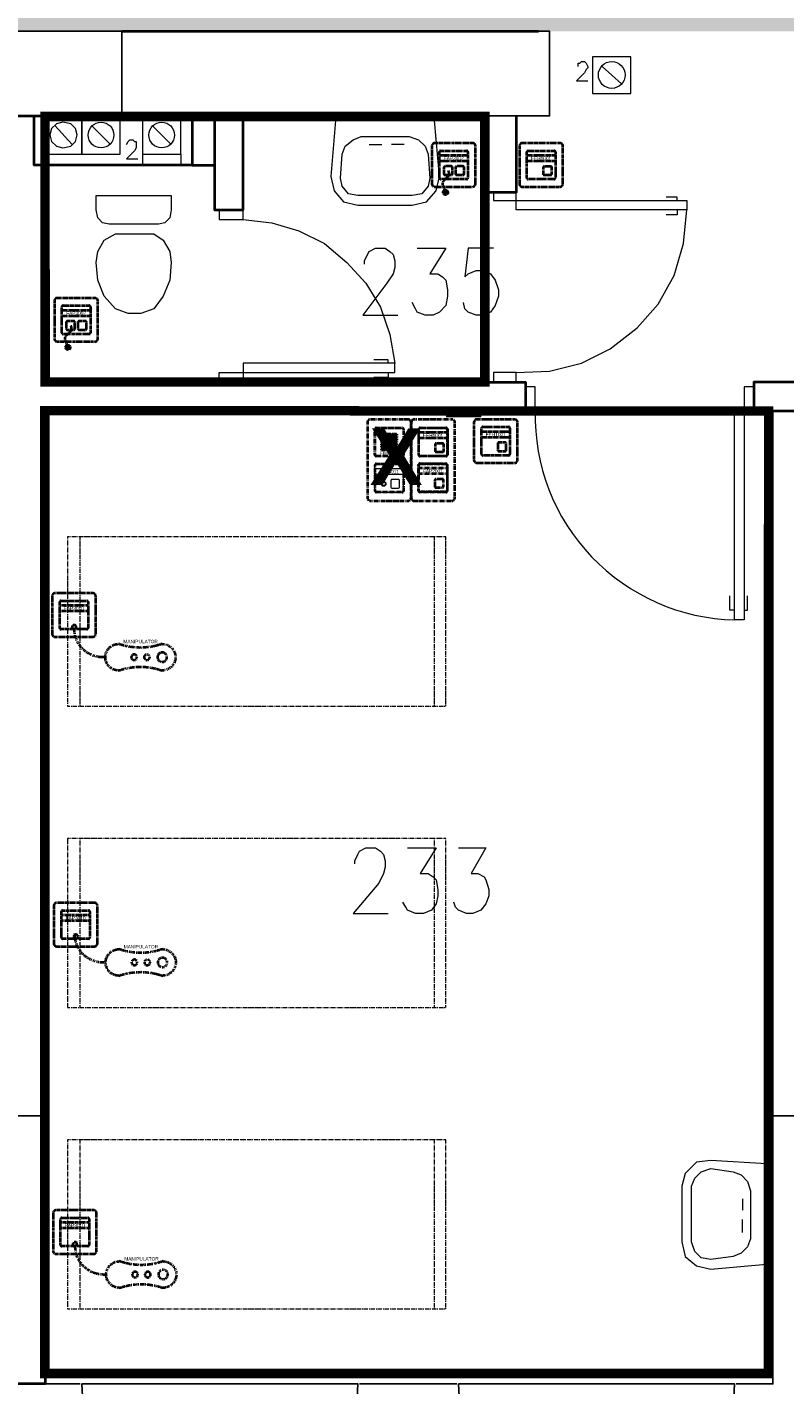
# Model space of a CAD drawing. Header units: millimetres. Extents: x 1 to 17496, y 1 to 30809.
# Tile 185 of 256: x 10078 to 10478, y 20737 to 21454. Entities that reach past the tile are written whole.
import ezdxf
from ezdxf.enums import TextEntityAlignment as Align

# ---------------------------------------------------------------- set-up
doc = ezdxf.new("R2010")
doc.units = ezdxf.units.MM
doc.linetypes.add('BORDER', pattern=[1.75, 0.5, -0.25, 0.5, -0.25, 0, -0.25])
doc.linetypes.add('CENTER', pattern=[2, 1.25, -0.25, 0.25, -0.25])
for name, color, linetype, lineweight in [('0_Przyz_do demontażu', 1, 'CENTER', 40), ('0_Przyz_FAP2001', 1, 'BORDER', 40), ('0_Przyz_FAP3002', 1, 'CENTER', 40), ('0_Przyz_FAP3010', 1, 'CENTER', 40), ('0_Przyz_FEH-1001', 1, 'CENTER', 40), ('0_Przyz_FIM1100', 1, 'BORDER', 40), ('0_Przyz_Manipulator', 1, 'BORDER', 40), ('0_Przyz_Ramka x4', 1, 'BORDER', 40), ('0_Przyz_Sala chorych', 5, 'BORDER', 40), ('0_Przyz_WC pacjenta', 30, 'CENTER', 40), ('0_Przyz_łóżko', 150, 'BORDER', 40), ('2DE_OBJ_ABB-SIGNAL', 7, 'Continuous', 18), ('N_SSP_ewakuacja', 4, 'CENTER', 40)]:
    doc.layers.add(name, color=color, linetype=linetype, lineweight=lineweight)
for name, color, linetype in [('2DE_TXTMARK', 41, 'Continuous'), ('2DE_TXTNUM', 11, 'Continuous'), ('PDF _Geometria', 7, 'Continuous')]:
    doc.layers.add(name, color=color, linetype=linetype)
doc.styles.add('arial', font='arialbd.ttf')
doc.styles.add('CP_ATTR', font='ARIAL.TTF')
doc.styles.add('CP_ELATT', font='ARIAL.TTF')

# ---------------------------------------------------------------- blocks, each defined once
blk = doc.blocks.new('2de_abb_sig_045_1psoxj')
blk.add_lwpolyline([(0, 20), (0, 0, 0.414214), (1.5, -1.5), (21.5, -1.5, 0.414214), (23, 0), (23, 20, 0.414214), (21.5, 21.5), (1.5, 21.5, 0.414214)], format="xyb", close=True)
at = {"flags": 128}
for points in [[(4, 3.1), (4, 16.9)], [(4.6, 17.5), (18.4, 17.5)], [(19, 16.9), (19, 3.1)], [(18.4, 2.5), (4.6, 2.5)]]:
    blk.add_lwpolyline(points, dxfattribs=at)
for centre, start, end in [((4.6, 16.9), 90, 180), ((18.4, 16.9), 0, 90), ((4.6, 3.1), 180, 270), ((18.4, 3.1), 270, 0)]:
    blk.add_arc(centre, 0.6, start, end)
at = {"linetype": 'Continuous', "style": 'CP_ATTR', "flags": 9}
for tag in ['NAME', 'ARTICLE', 'MARK2', 'OTHER1', 'PRODUCT-TYPE', 'ORDER-NO', 'PRODUCER', 'VOLTAGE', 'CURRENT', 'POWER', 'CHARACTER', 'IP', 'OTHER', 'LINK', 'WEIGHT', 'NUMBER', 'GROUP', 'FUNCTION', 'EL-STATUS']:
    blk.add_attdef(tag, text='', height=0.00005, dxfattribs=at).set_placement((0, 0), align=Align.MIDDLE_LEFT)
at = {"layer": '2DE_TXTMARK', "linetype": 'ByBlock', "style": 'CP_ATTR', "width": 0.8, "flags": 8}
blk.add_attdef('MARK1', text='', height=1.8, dxfattribs=at).set_placement((11.5, 27), align=Align.CENTER)
at = {"layer": '2DE_TXTNUM', "style": 'CP_ELATT', "width": 0.8}
blk.add_attdef('TAG', text='', height=2.5, dxfattribs=at).set_placement((11.5, 23), align=Align.CENTER)
blk = doc.blocks.new('2de_abb_sig_012_53oms7o')
at = {"layer": '0_Przyz_FAP3010', "color": 1}
for p, q in [((15, 5), (0, 5)), ((15, 2), (0, 2)), ((6.68, -7.5), (6.68, -5.79)), ((8.63, -7.5), (8.63, -5.79))]:
    blk.add_line(p, q, dxfattribs=at)
at = {"layer": '0_Przyz_FAP3010', "color": 1, "flags": 128}
for points in [[(0.6, 7.5), (14.4, 7.5)], [(0, -6.9), (0, 6.9)], [(15, 6.9), (15, -6.9)], [(14.4, -7.5), (0.6, -7.5)]]:
    blk.add_lwpolyline(points, dxfattribs=at)
at = {"layer": '0_Przyz_FAP3010', "color": 1}
for centre, radius, start, end in [((0.6, 6.9), 0.6, 90, 180), ((14.4, 6.9), 0.6, 0, 90), ((0.6, -6.9), 0.6, 180, 270), ((7.65, -6.54), 1.23, 37.66917, 142.33083), ((14.4, -6.9), 0.6, 270, 0)]:
    blk.add_arc(centre, radius, start, end, dxfattribs=at)
at = {"layer": '0_Przyz_FAP3010', "color": 1, "style": 'CP_ELATT', "width": 0.8}
blk.add_attdef('TAG', text='', height=2.5, dxfattribs=at).set_placement((7.5, 9), align=Align.CENTER)
at = {"layer": '0_Przyz_FAP3010', "color": 1, "linetype": 'ByBlock', "style": 'CP_ATTR', "width": 0.8, "flags": 8}
blk.add_attdef('MARK1', text='', height=1.8, dxfattribs=at).set_placement((7.5, 3.5), align=Align.MIDDLE_CENTER)
at = {"layer": '0_Przyz_FAP3010', "color": 1, "linetype": 'Continuous', "style": 'CP_ATTR', "flags": 9}
for tag in ['NAME', 'ARTICLE', 'MARK2', 'OTHER1', 'PRODUCT-TYPE', 'ORDER-NO', 'PRODUCER', 'VOLTAGE', 'CURRENT', 'POWER', 'CHARACTER', 'IP', 'OTHER', 'LINK', 'WEIGHT', 'NUMBER', 'GROUP', 'FUNCTION', 'EL-STATUS']:
    blk.add_attdef(tag, text='', height=0.00005, dxfattribs=at).set_placement((0, -6.9), align=Align.MIDDLE_LEFT)
blk = doc.blocks.new('2de_abb_sig_011_53jswgj')
blk.add_hatch(color=256).paths.add_polyline_path([(4.43, -14.56, 0.52796), (2.73, -13.39, 1.894083)])
for p, q in [((15, 5), (0, 5)), ((15, 2), (0, 2)), ((2.32, -1.2), (2.32, -4.8)), ((6.38, -0.75), (2.76, -0.75)), ((2.77, -5.25), (6.37, -5.25)), ((4.46, -6.18), (2.81, -7.85)), ((6.82, -4.8), (6.82, -1.2)), ((6.82, -4.35), (6.82, -4.35)), ((8.47, -1.2), (8.47, -4.8)), ((12.53, -0.75), (8.91, -0.75)), ((8.92, -5.25), (12.52, -5.25)), ((12.97, -4.8), (12.97, -1.2)), ((12.97, -4.35), (12.97, -4.35)), ((1.71, -10.8), (3.18, -14.56))]:
    blk.add_line(p, q)
at = {"flags": 128}
for points in [[(0.6, 7.5), (14.4, 7.5)], [(0, -6.9), (0, 6.9)], [(15, 6.9), (15, -6.9)], [(14.4, -7.5), (0.6, -7.5)]]:
    blk.add_lwpolyline(points, dxfattribs=at)
blk.add_circle((3.18, -14.56), 1.25)
for centre, radius, start, end in [((0.6, 6.9), 0.6, 90, 180), ((14.4, 6.9), 0.6, 0, 90), ((0.6, -6.9), 0.6, 180, 270), ((2.77, -1.2), 0.45, 88.75983, 180), ((2.77, -4.8), 0.45, 180, 270), ((2.77, -4.52), 2.36, 315.55137, 40.26904), ((6.37, -1.2), 0.45, 0, 91.24017), ((6.37, -4.8), 0.45, 270, 0), ((8.92, -1.2), 0.45, 88.75983, 180), ((8.92, -4.8), 0.45, 180, 270), ((12.52, -1.2), 0.45, 0, 91.24017), ((12.52, -4.8), 0.45, 270, 0), ((14.4, -6.9), 0.6, 270, 0), ((3.91, -9.94), 2.36, 117.73799, 201.32906)]:
    blk.add_arc(centre, radius, start, end)
at = {"linetype": 'Continuous', "style": 'CP_ATTR', "flags": 9}
for tag in ['NAME', 'ARTICLE', 'MARK2', 'OTHER1', 'PRODUCT-TYPE', 'ORDER-NO', 'PRODUCER', 'VOLTAGE', 'CURRENT', 'POWER', 'CHARACTER', 'IP', 'OTHER', 'LINK', 'WEIGHT', 'NUMBER', 'GROUP', 'FUNCTION', 'EL-STATUS']:
    blk.add_attdef(tag, text='', height=0.00005, dxfattribs=at).set_placement((0, -6.9), align=Align.MIDDLE_LEFT)
at = {"layer": '2DE_TXTMARK', "linetype": 'ByBlock', "style": 'CP_ATTR', "width": 0.8, "flags": 8}
blk.add_attdef('MARK1', text='', height=1.8, dxfattribs=at).set_placement((7.5, 3.5), align=Align.MIDDLE_CENTER)
at = {"layer": '2DE_TXTNUM', "style": 'CP_ELATT', "width": 0.8}
blk.add_attdef('TAG', text='', height=2.5, dxfattribs=at).set_placement((7.5, 9), align=Align.CENTER)
blk = doc.blocks.new('2de_abb_sig_001_fzxmh7f')
for p, q in [((15, 5), (0, 5)), ((15, 2), (0, 2)), ((8.57, -1.2), (8.57, -4.8)), ((12.63, -0.75), (9.01, -0.75)), ((9.02, -5.25), (12.62, -5.25)), ((13.07, -4.8), (13.07, -1.2)), ((13.07, -4.35), (13.07, -4.35))]:
    blk.add_line(p, q)
at = {"flags": 128}
for points in [[(0.6, 7.5), (14.4, 7.5)], [(0, -6.9), (0, 6.9)], [(15, 6.9), (15, -6.9)], [(14.4, -7.5), (0.6, -7.5)]]:
    blk.add_lwpolyline(points, dxfattribs=at)
for centre, radius, start, end in [((0.6, 6.9), 0.6, 90, 180), ((14.4, 6.9), 0.6, 0, 90), ((0.6, -6.9), 0.6, 180, 270), ((9.02, -1.2), 0.45, 88.75983, 180), ((9.02, -4.8), 0.45, 180, 270), ((12.62, -1.2), 0.45, 0, 91.24017), ((12.62, -4.8), 0.45, 270, 0), ((14.4, -6.9), 0.6, 270, 0)]:
    blk.add_arc(centre, radius, start, end)
at = {"linetype": 'Continuous', "style": 'CP_ATTR', "flags": 9}
for tag in ['NAME', 'ARTICLE', 'MARK2', 'OTHER1', 'PRODUCT-TYPE', 'ORDER-NO', 'PRODUCER', 'VOLTAGE', 'CURRENT', 'POWER', 'CHARACTER', 'IP', 'OTHER', 'LINK', 'WEIGHT', 'NUMBER', 'GROUP', 'FUNCTION', 'EL-STATUS']:
    blk.add_attdef(tag, text='', height=0.00005, dxfattribs=at).set_placement((0, -6.9), align=Align.MIDDLE_LEFT)
at = {"layer": '2DE_TXTMARK', "linetype": 'ByBlock', "style": 'CP_ATTR', "width": 0.8, "flags": 8}
blk.add_attdef('MARK1', text='', height=1.8, dxfattribs=at).set_placement((7.5, 3.5), align=Align.MIDDLE_CENTER)
at = {"layer": '2DE_TXTNUM', "style": 'CP_ELATT', "width": 0.8}
blk.add_attdef('TAG', text='', height=2.5, dxfattribs=at).set_placement((7.5, 9), align=Align.CENTER)
blk = doc.blocks.new('2de_abb_sig_n52_f0txfx9')
for centre, radius in [((-46.34, -15.39), 2.5), ((-38.25, -15.39), 1.5), ((-31.53, -15.39), 1.5)]:
    blk.add_circle(centre, radius)
for centre, radius, start, end in [((-15.05, -0.39), 15.06, 265.11181, 1.48602), ((-46.34, -15.39), 7, 90, 270), ((-34.83, 24.3), 34.66, 250.62217, 289.37783), ((-23.33, -15.39), 7, 270, 90), ((-34.83, -55.09), 34.66, 70.62217, 109.37783)]:
    blk.add_arc(centre, radius, start, end)
at = {"linetype": 'Continuous', "style": 'CP_ATTR', "flags": 9}
for tag in ['ARTICLE', 'NAME', 'EL-STATUS', 'FUNCTION', 'GROUP', 'NUMBER', 'WEIGHT', 'LINK', 'OTHER', 'IP', 'CHARACTER', 'POWER', 'CURRENT', 'VOLTAGE', 'PRODUCER', 'ORDER-NO', 'PRODUCT-TYPE', 'OTHER1', 'MARK2']:
    blk.add_attdef(tag, text='', height=0.00005, dxfattribs=at).set_placement((-46.34, -22.39), align=Align.MIDDLE_LEFT)
at = {"layer": '2DE_TXTMARK', "linetype": 'ByBlock', "style": 'CP_ATTR', "width": 0.8, "flags": 8}
blk.add_attdef('MARK1', text='', height=1.8, dxfattribs=at).set_placement((-34.94, -7.09), align=Align.MIDDLE_CENTER)
at = {"layer": '2DE_TXTNUM', "style": 'CP_ELATT', "width": 0.8}
blk.add_attdef('TAG', text='', height=2.5, dxfattribs=at).set_placement((-34.94, -4.09), align=Align.CENTER)
blk = doc.blocks.new('2de_abb_sig_046_18mvjo')
blk.add_lwpolyline([(0, 40), (0, 0, 0.414214), (1.5, -1.5), (21.5, -1.5, 0.414214), (23, 0), (23, 40, 0.414214), (21.5, 41.5), (1.5, 41.5, 0.414214)], format="xyb", close=True)
at = {"flags": 128}
for points in [[(4, 22.6), (4, 36.4)], [(4.6, 37), (18.4, 37)], [(19, 36.4), (19, 22.6)], [(18.4, 22), (4.6, 22)], [(4, 3.6), (4, 17.4)], [(4.6, 18), (18.4, 18)], [(19, 17.4), (19, 3.6)], [(18.4, 3), (4.6, 3)]]:
    blk.add_lwpolyline(points, dxfattribs=at)
for centre, start, end in [((4.6, 36.4), 90, 180), ((18.4, 36.4), 0, 90), ((4.6, 22.6), 180, 270), ((18.4, 22.6), 270, 0), ((4.6, 17.4), 90, 180), ((18.4, 17.4), 0, 90), ((4.6, 3.6), 180, 270), ((18.4, 3.6), 270, 0)]:
    blk.add_arc(centre, 0.6, start, end)
at = {"linetype": 'Continuous', "style": 'CP_ATTR', "flags": 9}
for tag in ['NAME', 'ARTICLE', 'MARK2', 'OTHER1', 'PRODUCT-TYPE', 'ORDER-NO', 'PRODUCER', 'VOLTAGE', 'CURRENT', 'POWER', 'CHARACTER', 'IP', 'OTHER', 'LINK', 'WEIGHT', 'NUMBER', 'GROUP', 'FUNCTION', 'EL-STATUS']:
    blk.add_attdef(tag, text='', height=0.00005, dxfattribs=at).set_placement((0, 0), align=Align.MIDDLE_LEFT)
at = {"layer": '2DE_TXTMARK', "linetype": 'ByBlock', "style": 'CP_ATTR', "width": 0.8, "flags": 8}
blk.add_attdef('MARK1', text='', height=1.8, dxfattribs=at).set_placement((11.5, 47), align=Align.CENTER)
at = {"layer": '2DE_TXTNUM', "style": 'CP_ELATT', "width": 0.8}
blk.add_attdef('TAG', text='', height=2.5, dxfattribs=at).set_placement((11.5, 43), align=Align.CENTER)
blk = doc.blocks.new('2de_abb_sig_006_fzxhx6d')
at = {"flags": 128}
for points in [[(0.6, 7.5), (14.4, 7.5)], [(0, -6.9), (0, 6.9)], [(15, 6.9), (15, -6.9)], [(14.4, -7.5), (0.6, -7.5)]]:
    blk.add_lwpolyline(points, dxfattribs=at)
for points in [[(3.45, 4.27), (11.55, 4.27)], [(11.55, 3.82), (3.45, 3.82)], [(3.45, 3.37), (11.55, 3.37)], [(11.55, 2.92), (3.45, 2.92)], [(3.45, 2.47), (11.55, 2.47)], [(11.55, 2.02), (3.45, 2.02)], [(3.45, 1.57), (11.55, 1.57)], [(11.55, 1.12), (3.45, 1.12)], [(3.45, 0.67), (11.55, 0.67)], [(11.55, 0.22), (3.45, 0.22)], [(3.45, -0.22), (11.55, -0.22)], [(11.55, -0.67), (3.45, -0.67)], [(3.45, -1.12), (11.55, -1.12)], [(11.55, -1.57), (3.45, -1.57)], [(3.45, -2.02), (11.55, -2.02)], [(11.55, -2.47), (3.45, -2.47)], [(3.45, -2.92), (11.55, -2.92)], [(11.55, -3.37), (3.45, -3.37)], [(3.45, -3.82), (11.55, -3.82)], [(11.55, -4.27), (3.45, -4.27)]]:
    blk.add_lwpolyline(points)
for centre, radius, start, end in [((0.6, 6.9), 0.6, 90, 180), ((14.4, 6.9), 0.6, 0, 90), ((3.45, 4.05), 0.225, 90, 270), ((3.45, 3.15), 0.225, 90, 270), ((3.45, 2.25), 0.225, 90, 270), ((3.45, 1.35), 0.225, 90, 270), ((3.45, 0.45), 0.225, 90, 270), ((11.55, 4.05), 0.225, 270, 90), ((11.55, 3.15), 0.225, 270, 90), ((11.55, 2.25), 0.225, 270, 90), ((11.55, 1.35), 0.225, 270, 90), ((11.55, 0.45), 0.225, 270, 90), ((0.6, -6.9), 0.6, 180, 270), ((3.45, -0.45), 0.225, 90, 270), ((3.45, -1.35), 0.225, 90, 270), ((3.45, -2.25), 0.225, 90, 270), ((3.45, -3.15), 0.225, 90, 270), ((3.45, -4.05), 0.225, 90, 270), ((11.55, -0.45), 0.225, 270, 90), ((11.55, -1.35), 0.225, 270, 90), ((11.55, -2.25), 0.225, 270, 90), ((11.55, -3.15), 0.225, 270, 90), ((11.55, -4.05), 0.225, 270, 90), ((14.4, -6.9), 0.6, 270, 0)]:
    blk.add_arc(centre, radius, start, end)
at = {"linetype": 'Continuous', "style": 'CP_ATTR', "flags": 9}
for tag in ['NAME', 'ARTICLE', 'MARK2', 'OTHER1', 'PRODUCT-TYPE', 'ORDER-NO', 'PRODUCER', 'VOLTAGE', 'CURRENT', 'POWER', 'CHARACTER', 'IP', 'OTHER', 'LINK', 'WEIGHT', 'NUMBER', 'GROUP', 'FUNCTION', 'EL-STATUS']:
    blk.add_attdef(tag, text='', height=0.00005, dxfattribs=at).set_placement((0, -6.9), align=Align.MIDDLE_LEFT)
at = {"layer": '2DE_TXTMARK', "linetype": 'ByBlock', "style": 'CP_ATTR', "width": 0.8, "flags": 8}
blk.add_attdef('MARK1', text='', height=1.8, dxfattribs=at).set_placement((7.5, -5.89), align=Align.MIDDLE_CENTER)
at = {"layer": '2DE_TXTNUM', "style": 'CP_ELATT', "width": 0.8}
blk.add_attdef('TAG', text='', height=2.5, dxfattribs=at).set_placement((7.5, 9), align=Align.CENTER)
blk = doc.blocks.new('2de_abb_sig_013_53790e7')
for p, q in [((15, 5), (0, 5)), ((15, 2), (0, 2)), ((8.47, -1.2), (8.47, -4.8)), ((12.53, -0.75), (8.91, -0.75)), ((8.92, -5.25), (12.52, -5.25)), ((12.97, -4.8), (12.97, -1.2)), ((12.97, -4.35), (12.97, -4.35))]:
    blk.add_line(p, q)
at = {"flags": 128}
for points in [[(0.6, 7.5), (14.4, 7.5)], [(0, -6.9), (0, 6.9)], [(15, 6.9), (15, -6.9)], [(14.4, -7.5), (0.6, -7.5)]]:
    blk.add_lwpolyline(points, dxfattribs=at)
at = {"ltscale": 0.2}
for centre, radius in [((4.57, -2.98), 1.25), ((4.57, -3), 0.95)]:
    blk.add_circle(centre, radius, dxfattribs=at)
for centre, radius, start, end in [((0.6, 6.9), 0.6, 90, 180), ((14.4, 6.9), 0.6, 0, 90), ((0.6, -6.9), 0.6, 180, 270), ((8.92, -1.2), 0.45, 88.75983, 180), ((8.92, -4.8), 0.45, 180, 270), ((12.52, -1.2), 0.45, 0, 91.24017), ((12.52, -4.8), 0.45, 270, 0), ((14.4, -6.9), 0.6, 270, 0)]:
    blk.add_arc(centre, radius, start, end)
at = {"linetype": 'Continuous', "style": 'CP_ATTR', "flags": 9}
for tag in ['NAME', 'ARTICLE', 'MARK2', 'OTHER1', 'PRODUCT-TYPE', 'ORDER-NO', 'PRODUCER', 'VOLTAGE', 'CURRENT', 'POWER', 'CHARACTER', 'IP', 'OTHER', 'LINK', 'WEIGHT', 'NUMBER', 'GROUP', 'FUNCTION', 'EL-STATUS']:
    blk.add_attdef(tag, text='', height=0.00005, dxfattribs=at).set_placement((0, -6.9), align=Align.MIDDLE_LEFT)
at = {"layer": '2DE_TXTMARK', "linetype": 'ByBlock', "style": 'CP_ATTR', "width": 0.8, "flags": 8}
blk.add_attdef('MARK1', text='', height=1.8, dxfattribs=at).set_placement((7.5, 3.5), align=Align.MIDDLE_CENTER)
at = {"layer": '2DE_TXTNUM', "style": 'CP_ELATT', "width": 0.8}
blk.add_attdef('TAG', text='', height=2.5, dxfattribs=at).set_placement((7.5, 9), align=Align.CENTER)
blk = doc.blocks.new('2de_abb_sig_010_fzx1zps')
for p, q in [((15, 5), (0, 5)), ((15, 2), (0, 2)), ((8.57, -1.2), (8.57, -4.8)), ((12.63, -0.75), (9.01, -0.75)), ((9.02, -5.25), (12.62, -5.25)), ((13.07, -4.8), (13.07, -1.2)), ((13.07, -4.35), (13.07, -4.35))]:
    blk.add_line(p, q)
at = {"flags": 128}
for points in [[(0.6, 7.5), (14.4, 7.5)], [(0, -6.9), (0, 6.9)], [(15, 6.9), (15, -6.9)], [(14.4, -7.5), (0.6, -7.5)]]:
    blk.add_lwpolyline(points, dxfattribs=at)
for centre, radius, start, end in [((0.6, 6.9), 0.6, 90, 180), ((14.4, 6.9), 0.6, 0, 90), ((0.6, -6.9), 0.6, 180, 270), ((9.02, -1.2), 0.45, 88.75983, 180), ((9.02, -4.8), 0.45, 180, 270), ((12.62, -1.2), 0.45, 0, 91.24017), ((12.62, -4.8), 0.45, 270, 0), ((14.4, -6.9), 0.6, 270, 0)]:
    blk.add_arc(centre, radius, start, end)
at = {"linetype": 'Continuous', "style": 'CP_ATTR', "flags": 9}
for tag in ['NAME', 'ARTICLE', 'MARK2', 'OTHER1', 'PRODUCT-TYPE', 'ORDER-NO', 'PRODUCER', 'VOLTAGE', 'CURRENT', 'POWER', 'CHARACTER', 'IP', 'OTHER', 'LINK', 'WEIGHT', 'NUMBER', 'GROUP', 'FUNCTION', 'EL-STATUS']:
    blk.add_attdef(tag, text='', height=0.00005, dxfattribs=at).set_placement((0, -6.9), align=Align.MIDDLE_LEFT)
at = {"layer": '2DE_TXTMARK', "linetype": 'ByBlock', "style": 'CP_ATTR', "width": 0.8, "flags": 8}
blk.add_attdef('MARK1', text='', height=1.8, dxfattribs=at).set_placement((7.5, 3.5), align=Align.MIDDLE_CENTER)
at = {"layer": '2DE_TXTNUM', "style": 'CP_ELATT', "width": 0.8}
blk.add_attdef('TAG', text='', height=2.5, dxfattribs=at).set_placement((7.5, 9), align=Align.CENTER)

msp = doc.modelspace()

# ---------------------------------------------------------------- hatches: boundary and pattern name
at = {"layer": 'N_SSP_ewakuacja', "lineweight": 60, "transparency": 33554457}
h = msp.add_hatch(color=51, dxfattribs=at)
h.dxf.hatch_style = 1
h.paths.add_polyline_path([(5438.97, 22700.75), (5436.7, 22686.69), (5436.7, 21954.96), (5458.04, 21954.96), (5458.04, 21107.81), (5178.5, 21107.81), (5178.5, 20881.62), (5426.03, 20881.62), (5426.03, 20657.57), (5735.44, 20657.57), (5735.44, 21323.34), (6228.37, 21323.34), (6228.37, 21457.77), (9119.77, 21457.77), (9119.77, 20742.92), (9173.12, 20742.92), (9173.12, 20424.97), (9597.76, 20424.97), (9597.76, 20717.32), (9405.71, 20717.32), (9405.71, 21451.78), (13300.03, 21451.78), (13300.03, 21329.74), (13530.49, 21329.74), (13530.49, 21677.56), (13135.73, 21677.56), (13135.73, 21743.71), (12587.32, 21743.71), (12587.32, 21925.09), (12316.32, 21925.09), (12316.32, 21740.51), (8046.3, 21740.51), (8046.3, 22023.25), (7896.92, 22023.25), (7896.92, 21745.84), (7484.82, 21745.84), (7484.82, 22444.69), (7327.45, 22444.69), (7327.45, 21736.51), (7290.1, 21736.51), (7290.1, 21663.16), (6951.35, 21663.16), (6951.35, 21743.18), (6305.85, 21743.18), (6305.85, 21596.47), (5719.04, 21596.47), (5719.04, 22051.25), (5700.37, 22051.25), (5700.37, 22700.75)])

# ---------------------------------------------------------------- linework, layer by layer
at = {"layer": '0_Przyz_Sala chorych', "ltscale": 500, "const_width": 5}
msp.add_lwpolyline([(10087.33, 21251.46), (10250.84, 21251.46), (10250.84, 21251.26), (10469.25, 21251.26), (10469.11, 21070.03), (10469.11, 20743.08), (10087.31, 20743.08)], close=True, dxfattribs=at)
at = {"layer": '0_Przyz_WC pacjenta', "ltscale": 500, "const_width": 5}
msp.add_lwpolyline([(10087.4, 21406.81), (10319.47, 21406.81), (10319.47, 21266.58), (10087.46, 21266.58)], close=True, dxfattribs=at)
at = {"layer": '0_Przyz_łóżko', "lineweight": 18}
for points in [[(10298.87, 21095.52), (10298.87, 21184.8), (10099.26, 21184.8), (10099.26, 21095.52)], [(10298.87, 20936.34), (10298.87, 21025.62), (10099.26, 21025.62), (10099.26, 20936.34)], [(10298.87, 20777.16), (10298.87, 20866.44), (10099.26, 20866.44), (10099.26, 20777.16)]]:
    msp.add_lwpolyline(points, close=True, dxfattribs=at)
for points in [[(10106, 21095.52), (10106, 21184.8)], [(10292.98, 21095.52), (10292.98, 21184.8)], [(10106, 20936.34), (10106, 21025.62)], [(10292.98, 20936.34), (10292.98, 21025.62)], [(10106, 20777.16), (10106, 20866.44)], [(10292.98, 20777.16), (10292.98, 20866.44)]]:
    msp.add_lwpolyline(points, dxfattribs=at)
at = {"layer": 'PDF _Geometria', "lineweight": 25}
msp.add_lwpolyline([(9821.33, 21451.78), (10127.9, 21451.78), (10127.9, 21407.14), (9821.33, 21407.14)], close=True, dxfattribs=at)
at = {"layer": 'PDF _Geometria', "lineweight": 40}
for points in [[(10127.9, 21451.78), (10347.72, 21451.78)], [(10087.47, 21381.04), (10087.47, 21266.49), (10340.98, 21266.49), (10340.98, 21251.33), (10087.47, 21251.33), (10087.47, 20737.58), (10072.31, 20737.58), (10072.31, 21198.27), (9983.88, 21198.27), (9983.88, 21213.43), (10072.31, 21213.43), (10072.31, 21407.14), (10087.47, 21407.14)], [(10164.96, 21407.14), (10164.96, 21381.04), (10081.58, 21381.04), (10081.58, 21407.14)], [(10248.34, 21407.14), (10127.9, 21407.14)], [(10176.75, 21407.14), (10176.75, 21357.45), (10191.91, 21357.45), (10191.91, 21407.14)], [(10335.93, 21407.14), (10335.93, 21366.72), (10320.77, 21366.72), (10320.77, 21407.14)], [(10164.96, 21381.04), (10176.75, 21381.04)]]:
    msp.add_lwpolyline(points, dxfattribs=at)
at = {"layer": 'PDF _Geometria', "lineweight": 25}
for points in [[(10248.34, 21407.14), (10353.62, 21407.14), (10353.62, 21451.78), (10347.72, 21451.78)], [(10452.16, 20737.58), (10471.53, 20737.58), (10471.53, 21251.33)], [(10106, 20737.58), (10054.63, 20737.58)], [(10108.53, 20703.89), (10106.84, 20737.58), (10252.55, 20737.58), (10250.87, 20703.89)], [(10304.77, 20737.58), (10253.39, 20737.58)], [(10307.29, 20703.89), (10305.61, 20737.58), (10451.31, 20737.58), (10449.63, 20703.89)]]:
    msp.add_lwpolyline(points, dxfattribs=at)
at = {"layer": 'PDF _Geometria', "lineweight": 18}
for points in [[(10368.78, 21433.25), (10368.78, 21434.94), (10369.62, 21434.94), (10370.46, 21435.78), (10372.15, 21435.78), (10372.99, 21434.94), (10373.83, 21433.25), (10373.83, 21432.41), (10372.99, 21431.57), (10372.15, 21429.88), (10367.93, 21425.67), (10373.83, 21425.67)], [(10391.52, 21423.99), (10381.41, 21433.25)], [(10101.79, 21391.98), (10092.53, 21402.09)], [(10122, 21391.98), (10111.9, 21402.09)], [(10154.01, 21391.98), (10143.9, 21402.09)], [(10130.43, 21391.98), (10131.27, 21393.67), (10132.11, 21394.51), (10133.8, 21394.51), (10134.64, 21393.67), (10135.48, 21393.67), (10135.48, 21390.3), (10134.64, 21388.62), (10130.43, 21384.4), (10136.32, 21384.4)], [(10258.45, 21391.98), (10265.18, 21391.98)], [(10276.97, 21391.98), (10270.24, 21391.98)], [(10138.85, 21386.93), (10138.85, 21381.04)], [(10159.06, 21386.93), (10159.06, 21381.04)], [(10175.91, 21381.04), (10158.22, 21381.04)], [(10420.99, 21362.51), (10420.99, 21364.19), (10415.1, 21364.19)], [(10335.93, 21271.55), (10353.62, 21272.39), (10370.46, 21276.6), (10385.62, 21284.18), (10399.94, 21295.13), (10410.89, 21307.76), (10419.31, 21322.92), (10424.36, 21339.77), (10426.05, 21357.45)], [(10420.99, 21357.45), (10420.99, 21354.93), (10415.1, 21354.93)], [(10191.91, 21352.4), (10207.07, 21350.72), (10221.39, 21346.5), (10234.86, 21339.77), (10246.65, 21329.66), (10256.76, 21318.71), (10264.34, 21306.08), (10269.39, 21291.76), (10271.92, 21276.6)], [(10255.92, 21328.82), (10255.92, 21330.5), (10257.6, 21333.87), (10258.45, 21335.56), (10261.81, 21337.24), (10266.87, 21337.24), (10269.39, 21335.56), (10271.08, 21333.87), (10271.92, 21330.5), (10271.92, 21327.13), (10271.08, 21323.76), (10267.71, 21318.71), (10255.08, 21301.87), (10273.61, 21301.87)], [(10283.71, 21337.24), (10298.87, 21337.24), (10290.45, 21323.76), (10294.66, 21323.76), (10297.19, 21322.08), (10298.87, 21320.4), (10299.71, 21315.34), (10299.71, 21311.97), (10298.87, 21306.92), (10295.5, 21303.55), (10292.13, 21301.87), (10287.92, 21301.87), (10283.71, 21303.55), (10282.87, 21305.24), (10281.19, 21308.6)], [(10324.14, 21337.24), (10310.66, 21337.24), (10308.98, 21322.08), (10310.66, 21323.76), (10314.87, 21325.45), (10318.24, 21325.45), (10322.45, 21323.76), (10324.98, 21320.4), (10326.67, 21315.34), (10326.67, 21311.97), (10324.98, 21306.92), (10322.45, 21303.55), (10318.24, 21301.87), (10314.87, 21301.87), (10310.66, 21303.55), (10308.98, 21305.24), (10308.14, 21308.6)], [(10268.55, 21276.6), (10268.55, 21278.28), (10260.97, 21278.28)], [(10268.55, 21271.55), (10268.55, 21269.02), (10260.97, 21269.02)], [(10175.91, 21251.33), (10158.22, 21251.33)], [(10451.31, 21146.06), (10448.79, 21146.06), (10448.79, 21153.64)], [(10456.37, 21146.06), (10458.05, 21146.06), (10458.05, 21153.64)], [(10250.87, 21012.14), (10250.87, 21013.83), (10252.55, 21017.19), (10253.39, 21018.88), (10256.76, 21020.56), (10261.81, 21020.56), (10264.34, 21018.88), (10266.03, 21017.19), (10266.87, 21013.83), (10266.87, 21010.46), (10266.03, 21007.09), (10263.5, 21002.03), (10250.02, 20986.03), (10268.55, 20986.03)], [(10278.66, 21020.56), (10293.82, 21020.56), (10285.4, 21007.09), (10289.61, 21007.09), (10292.13, 21005.4), (10293.82, 21003.72), (10294.66, 20998.67), (10294.66, 20995.3), (10293.82, 20991.09), (10291.29, 20987.72), (10287.08, 20986.03), (10282.87, 20986.03), (10278.66, 20987.72), (10277.82, 20989.4), (10276.13, 20991.93)], [(10305.61, 21020.56), (10319.93, 21020.56), (10312.35, 21007.09), (10315.72, 21007.09), (10319.09, 21005.4), (10319.93, 21003.72), (10321.61, 20998.67), (10321.61, 20995.3), (10319.93, 20991.09), (10317.4, 20987.72), (10313.19, 20986.03), (10309.82, 20986.03), (10305.61, 20987.72), (10303.93, 20989.4), (10303.08, 20991.93)], [(10072.31, 20879.07), (10087.47, 20879.07), (10072.31, 20879.07)], [(10471.53, 20879.07), (10485.85, 20879.07), (10471.53, 20879.07)], [(10455.53, 20835.27), (10455.53, 20829.38)], [(10455.53, 20817.59), (10455.53, 20824.33)]]:
    msp.add_lwpolyline(points, dxfattribs=at)
for points in [[(10396.57, 21418.94), (10396.57, 21438.31), (10376.36, 21438.31), (10376.36, 21418.94)], [(10106.84, 21386.93), (10106.84, 21407.14), (10087.47, 21407.14), (10087.47, 21386.93)], [(10127.06, 21386.93), (10127.06, 21407.14), (10106.84, 21407.14), (10106.84, 21386.93)], [(10159.06, 21386.93), (10159.06, 21407.14), (10138.85, 21407.14), (10138.85, 21386.93)], [(10096.74, 21403.78), (10093.37, 21402.93), (10090.84, 21400.41), (10090, 21397.04), (10090.84, 21393.67), (10093.37, 21391.14), (10096.74, 21390.3), (10100.95, 21391.14), (10103.48, 21393.67), (10104.32, 21397.04), (10103.48, 21400.41), (10100.95, 21402.93)], [(10240.76, 21404.62), (10238.23, 21375.14), (10239.92, 21367.56), (10244.97, 21361.66), (10252.55, 21359.98), (10281.19, 21359.98), (10288.77, 21361.66), (10293.82, 21367.56), (10295.5, 21375.14), (10292.98, 21404.62)], [(10254.23, 21396.2), (10279.5, 21396.2), (10284.55, 21394.51), (10287.92, 21391.14), (10289.61, 21386.93), (10290.45, 21374.3), (10289.61, 21370.09), (10286.24, 21365.88), (10281.19, 21365.03), (10252.55, 21365.03), (10247.5, 21365.88), (10244.13, 21370.09), (10243.29, 21374.3), (10244.13, 21386.93), (10245.81, 21391.14), (10250.02, 21394.51)], [(10114.42, 21357.45), (10114.42, 21365.03), (10154.01, 21365.03), (10154.01, 21357.45), (10153.17, 21353.24), (10150.64, 21350.72), (10147.27, 21349.87), (10121.16, 21349.87), (10117.79, 21350.72), (10115.27, 21353.24)], [(10426.05, 21357.45), (10335.93, 21357.45), (10335.93, 21366.72), (10324.14, 21366.72), (10324.14, 21362.51), (10426.05, 21362.51)], [(10191.91, 21352.4), (10191.91, 21357.45), (10179.28, 21357.45), (10179.28, 21352.4)], [(10124.53, 21344.82), (10144.74, 21344.82), (10149.8, 21341.45), (10153.17, 21335.56), (10154.01, 21329.66), (10153.17, 21320.4), (10149.8, 21311.97), (10144.74, 21305.24), (10138.01, 21302.71), (10131.27, 21302.71), (10124.53, 21305.24), (10118.64, 21311.97), (10115.27, 21320.4), (10114.42, 21329.66), (10115.27, 21335.56), (10118.64, 21341.45)], [(10271.92, 21276.6), (10191.91, 21276.6), (10191.91, 21266.49), (10179.28, 21266.49), (10179.28, 21271.55), (10271.92, 21271.55)], [(10335.93, 21266.49), (10335.93, 21271.55), (10324.14, 21271.55), (10324.14, 21266.49)], [(10175.91, 21266.49), (10158.22, 21266.49)], [(10346.04, 21251.33), (10346.04, 21263.97), (10340.98, 21263.97), (10340.98, 21251.33)], [(10451.31, 21141), (10451.31, 21251.33), (10461.42, 21251.33), (10461.42, 21263.97), (10456.37, 21263.97), (10456.37, 21141)], [(10299.05, 21248.35), (10317.58, 21248.35)], [(10471.53, 21165.43), (10471.53, 21183.11)], [(10471.53, 21159.53), (10471.53, 21141)], [(10471.53, 20888.33), (10471.53, 20869.81)], [(10468.16, 20853.8), (10438.68, 20855.49), (10431.1, 20854.65), (10425.21, 20848.75), (10423.52, 20842.01), (10423.52, 20812.53), (10425.21, 20804.95), (10431.1, 20799.9), (10438.68, 20798.22), (10468.16, 20800.74)], [(10459.74, 20839.49), (10459.74, 20814.22), (10458.05, 20810.01), (10454.68, 20806.64), (10450.47, 20804.95), (10438.68, 20803.27), (10433.63, 20804.11), (10430.26, 20807.48), (10428.57, 20812.53), (10428.57, 20842.01), (10430.26, 20846.22), (10433.63, 20849.59), (10438.68, 20851.28), (10450.47, 20849.59), (10454.68, 20847.91), (10458.05, 20844.54)]]:
    msp.add_lwpolyline(points, close=True, dxfattribs=at)
at = {"layer": 'PDF _Geometria', "lineweight": 40}
msp.add_lwpolyline([(10495.95, 21251.33), (10495.95, 21266.49), (10461.42, 21266.49), (10461.42, 21251.33)], close=True, dxfattribs=at)
at = {"layer": 'PDF _Geometria', "lineweight": 18}
for centre, radius in [((10386.46, 21428.72), 7.06), ((10116.95, 21397), 6.77), ((10148.96, 21397), 6.77)]:
    msp.add_circle(centre, radius, dxfattribs=at)
msp.add_arc((10453.78, 21248.75), 107.78, 178.62746, 268.68729, dxfattribs=at)

# ---------------------------------------------------------------- block references
at = {"layer": '0_Przyz_FAP2001', "lineweight": -3}
msp.add_blockref('2de_abb_sig_010_fzx1zps', (10284.56, 21216.07), dxfattribs=at).add_auto_attribs({'MARK1': 'FAP2001'})
at = {"layer": '0_Przyz_FAP3002', "lineweight": -3}
for p in [(10291.56, 21371.23), (10092.31, 21289.44)]:
    msp.add_blockref('2de_abb_sig_045_1psoxj', p, dxfattribs=at)
for p in [(10295.56, 21381.23), (10096.31, 21299.44)]:
    msp.add_blockref('2de_abb_sig_011_53jswgj', p, dxfattribs=at).add_auto_attribs({'MARK1': 'FAP3002'})
at = {"layer": '0_Przyz_FAP3010', "lineweight": -3}
for p in [(10091.13, 21133.59), (10092.03, 20970.12), (10091.64, 20807.76)]:
    msp.add_blockref('2de_abb_sig_045_1psoxj', p, dxfattribs=at)
ref = msp.add_blockref('2de_abb_sig_012_53oms7o', (10095.13, 21143.59), dxfattribs=at)
ref.add_attrib('MARK1', 'FAP3010', dxfattribs={"layer": '2DE_TXTMARK', "linetype": 'ByBlock', "height": 1.8, "style": 'CP_ATTR', "width": 0.8, "flags": 8}).set_placement((10102.63, 21147.09), align=Align.MIDDLE_CENTER)
ref = msp.add_blockref('2de_abb_sig_012_53oms7o', (10096.03, 20980.13), dxfattribs=at)
ref.add_attrib('MARK1', 'FAP3010', dxfattribs={"layer": '2DE_TXTMARK', "linetype": 'ByBlock', "height": 1.8, "style": 'CP_ATTR', "width": 0.8, "flags": 8}).set_placement((10103.53, 20983.63), align=Align.MIDDLE_CENTER)
ref = msp.add_blockref('2de_abb_sig_012_53oms7o', (10095.64, 20817.77), dxfattribs=at)
ref.add_attrib('MARK1', 'FAP3010', dxfattribs={"layer": '2DE_TXTMARK', "linetype": 'ByBlock', "height": 1.8, "style": 'CP_ATTR', "width": 0.8, "flags": 8}).set_placement((10103.14, 20821.27), align=Align.MIDDLE_CENTER)
at = {"layer": '0_Przyz_FEH-1001', "lineweight": -3}
for p in [(10337.69, 21371.21), (10313.75, 21225.37)]:
    msp.add_blockref('2de_abb_sig_045_1psoxj', p, dxfattribs=at)
for p in [(10341.69, 21381.21), (10284.7, 21234.92), (10317.75, 21235.37)]:
    msp.add_blockref('2de_abb_sig_001_fzxmh7f', p, dxfattribs=at).add_auto_attribs({'MARK1': 'FEH1001'})
at = {"layer": '0_Przyz_FIM1100', "lineweight": -3}
msp.add_blockref('2de_abb_sig_006_fzxhx6d', (10261.51, 21234.88), dxfattribs=at).add_auto_attribs({'MARK1': 'FIM1100'})
at = {"layer": '0_Przyz_Manipulator', "lineweight": -3}
ref = msp.add_blockref('2de_abb_sig_n52_f0txfx9', (10102.9, 21136.68), dxfattribs=dict(at, xscale=-1))
ref.add_attrib('MARK1', 'MANIPULATOR', dxfattribs={"layer": '2DE_TXTMARK', "linetype": 'ByBlock', "height": 1.8, "style": 'CP_ATTR', "width": 0.8, "flags": 8}).set_placement((10137.84, 21129.59), align=Align.MIDDLE_CENTER)
ref = msp.add_blockref('2de_abb_sig_n52_f0txfx9', (10103.06, 20975.52), dxfattribs=dict(at, xscale=-1))
ref.add_attrib('MARK1', 'MANIPULATOR', dxfattribs={"layer": '2DE_TXTMARK', "linetype": 'ByBlock', "height": 1.8, "style": 'CP_ATTR', "width": 0.8, "flags": 8}).set_placement((10138, 20968.43), align=Align.MIDDLE_CENTER)
ref = msp.add_blockref('2de_abb_sig_n52_f0txfx9', (10103.36, 20810.71), dxfattribs=dict(at, xscale=-1))
ref.add_attrib('MARK1', 'MANIPULATOR', dxfattribs={"layer": '2DE_TXTMARK', "linetype": 'ByBlock', "height": 1.8, "style": 'CP_ATTR', "width": 0.8, "flags": 8}).set_placement((10138.3, 20803.62), align=Align.MIDDLE_CENTER)
at = {"layer": '0_Przyz_Ramka x4', "linetype": 'Continuous', "lineweight": 0}
for p in [(10257.53, 21205.38), (10280.68, 21205.38)]:
    msp.add_blockref('2de_abb_sig_046_18mvjo', p, dxfattribs=at)
at = {"layer": '2DE_OBJ_ABB-SIGNAL', "lineweight": -3}
msp.add_blockref('2de_abb_sig_013_53790e7', (10261.46, 21215.82), dxfattribs=at).add_auto_attribs({'MARK1': 'FAP3011'})

# ---------------------------------------------------------------- texts
at = {"layer": '0_Przyz_do demontażu', "linetype": 'ByBlock', "lineweight": 30, "insert": (10258.7, 21242.16), "char_height": 30, "width": 9.5107, "attachment_point": 1, "style": 'arial'}
msp.add_mtext('X', dxfattribs=at)

doc.saveas('drawing.dxf')
